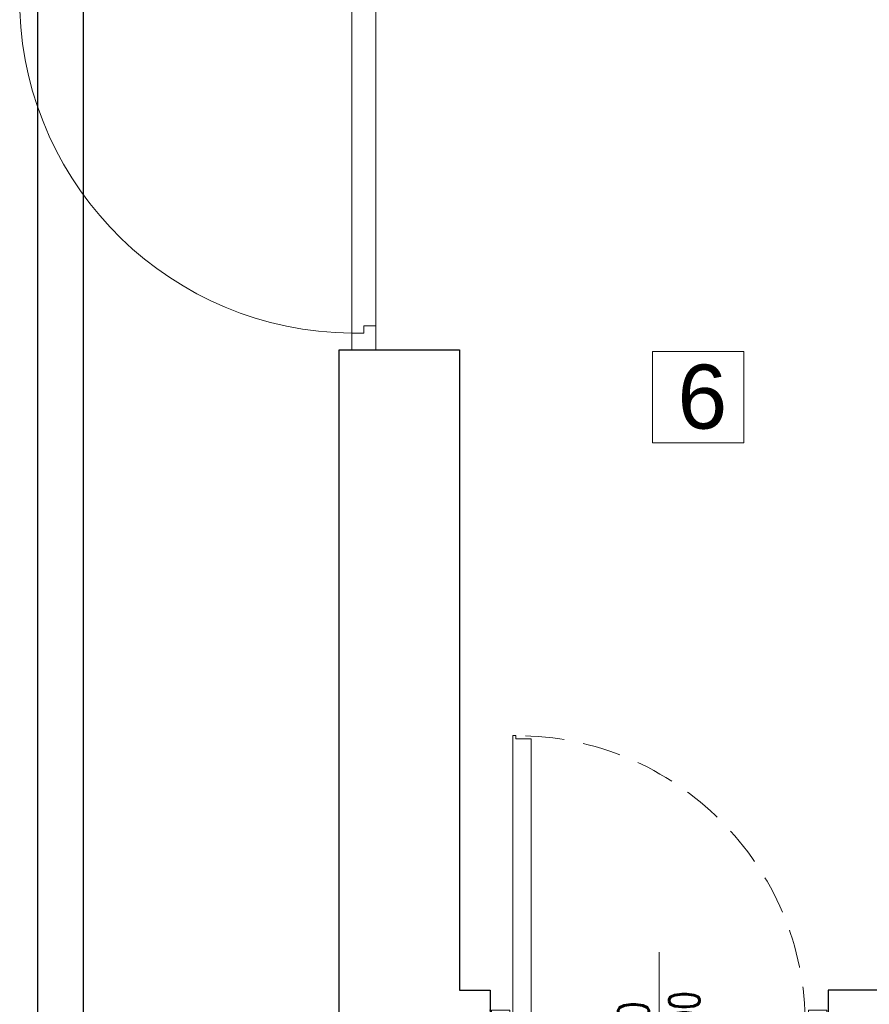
# Model space of a CAD drawing. Header units: centimetres. Extents: x 4120 to 19220, y -7417 to 180.
# Tile 91 of 223: x 11173 to 11452, y -4673 to -4350. Entities that reach past the tile are written whole.
import ezdxf

# ---------------------------------------------------------------- set-up
doc = ezdxf.new("R2010")
doc.units = ezdxf.units.CM
doc.linetypes.add('DASHED', pattern=[19.05, 12.7, -6.35])
doc.layers.add('A_Drzwi', color=30, linetype='Continuous', lineweight=20)
for name, color, linetype in [('A_krawężniki', 8, 'Continuous'), ('A_okna', 3, 'Continuous'), ('A_opisy', 7, 'Continuous'), ('A_Ściany', 2, 'Continuous')]:
    doc.layers.add(name, color=color, linetype=linetype)
doc.styles.add('Arial', font='arial.ttf', dxfattribs={"height": 25})
doc.styles.add('JACEK_07', font='SIMPLEX.SHX', dxfattribs={"width": 0.7})

# ---------------------------------------------------------------- blocks, each defined once
blk = doc.blocks.new('*U1971')
for p, q in [((7.5, 93), (7.5, 1)), ((7.5, 93), (8.5, 93)), ((8.5, 93), (8.5, 92)), ((8.5, 92), (13.5, 92)), ((13.5, 2), (13.5, 92)), ((0.5, 3), (0.5, -3)), ((0.5, 3), (6.5, 3)), ((6.5, 3), (6.5, -2)), ((7.5, 1), (8.5, 1)), ((8.5, 1), (8.5, 2)), ((8.5, 2), (13.5, 2)), ((110.5, 3), (104.5, 3)), ((104.5, -2), (104.5, 3)), ((110.5, 3), (110.5, -3)), ((7.5, -3), (0.5, -3)), ((6.5, -2), (7.5, -2)), ((7.5, -2), (7.5, -3)), ((103.5, -2), (103.5, -3)), ((103.5, -2), (104.5, -2)), ((103.5, -3), (110.5, -3))]:
    blk.add_line(p, q)
at = {"color": 7}
blk.add_line((55.5, -22.01), (55.5, 22.01), dxfattribs=at)
at = {"linetype": 'DASHED'}
blk.add_arc((8.5, -2), 95, 0, 90, dxfattribs=at)
for p in [(111, 3), (111, 0), (111, -3)]:
    blk.add_point(p)
at = {"layer": 'A_okna'}
for p in [(0, 3), (0, 0), (0, -3)]:
    blk.add_point(p, dxfattribs=at)
at = {"color": 7, "style": 'JACEK_07', "width": 0.7}
for s, p in [('200', (68.75, -8.88)), ('90', (52.09, -6.33))]:
    blk.add_text(s, height=10, rotation=90, dxfattribs=at).set_placement(p)

msp = doc.modelspace()

# ---------------------------------------------------------------- linework, layer by layer
at = {"layer": 'A_Drzwi'}
msp.add_lwpolyline([(11173.22, -4347.37, 0.400798), (11282.22, -4453.23), (11282.22, -4458.73), (11290.08, -4458.73), (11290.08, -4450.87), (11286.15, -4450.87), (11286.15, -4453.23), (11282.22, -4453.23), (11282.22, -4344.23)], format="xyb", dxfattribs=at)
msp.add_lwpolyline([(11290.08, -4346.59), (11290.08, -4450.87)], dxfattribs=at)
at = {"layer": 'A_krawężniki', "color": 250, "transparency": 33554610}
msp.add_lwpolyline([(12630.48, -4027.72, 0.414214), (12430.47, -3827.73), (11379.08, -3827.73, 0.414206), (11179.08, -4027.72), (11179.08, -5598.74, 0.414229), (11479.08, -5898.73), (12330.48, -5898.73, 0.414206), (12630.48, -5598.74), (12630.48, -4027.72)], format="xyb", dxfattribs=at)
msp.add_lwpolyline([(12615.48, -4027.72, 0.414214), (12430.47, -3842.73), (11379.08, -3842.73, 0.414206), (11194.08, -4027.72), (11194.08, -5598.74, 0.414229), (11479.08, -5883.73), (12330.48, -5883.73, 0.414206), (12615.48, -5598.74)], format="xyb", close=True, dxfattribs=at)
at = {"layer": 'A_opisy', "lineweight": 18}
msp.add_lwpolyline([(11380.87, -4459.22), (11410.87, -4459.22), (11410.87, -4489.22), (11380.87, -4489.22), (11380.87, -4459.22)], dxfattribs=at)
at = {"layer": 'A_Ściany', "color": 7}
msp.add_lwpolyline([(11317.58, -4902.73), (11345.58, -4902.73), (11345.58, -4902.73), (11415.58, -4902.73), (11415.58, -4873.73), (11499.58, -4873.73), (11499.58, -4947.73), (11489.58, -4947.73), (11489.58, -4883.73), (11425.58, -4883.73), (11425.58, -4912.73), (11355.58, -4912.73), (11355.58, -4947.73), (11317.58, -4947.73), (11317.58, -5500.73), (11278.08, -5500.73), (11278.08, -4458.73), (11317.58, -4458.73), (11317.58, -4668.73), (11327.58, -4668.73), (11327.58, -4681.23), (11317.58, -4681.23)], close=True, dxfattribs=at)
msp.add_lwpolyline([(11769.58, -4668.73), (11438.58, -4668.73), (11438.58, -4681.23)], dxfattribs=at)

# ---------------------------------------------------------------- block references
at = {"layer": 'A_Drzwi'}
msp.add_blockref('*U1971', (11327.58, -4678.23), dxfattribs=at)

# ---------------------------------------------------------------- texts
at = {"layer": 'A_opisy', "lineweight": 18, "insert": (11389.11, -4463.55), "char_height": 21, "width": 593.4214, "attachment_point": 1, "style": 'Arial'}
msp.add_mtext('6', dxfattribs=at)

doc.saveas('drawing.dxf')
